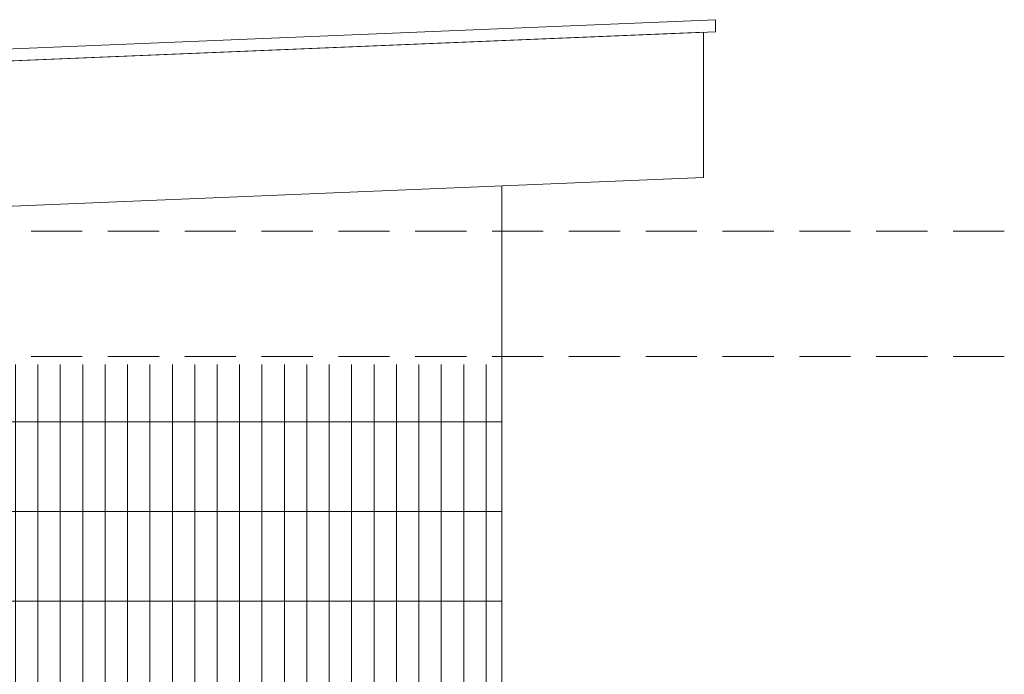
# Model space of a CAD drawing. Header units: millimetres. Extents: x 14400 to 93787, y -21104 to 39413.
# Tile 123 of 256: x 24893 to 25137, y 9916 to 10079. Entities that reach past the tile are written whole.
import ezdxf

# ---------------------------------------------------------------- set-up
doc = ezdxf.new("R2010")
doc.units = ezdxf.units.MM
doc.linetypes.add('HIDDEN', pattern=[9.525, 6.35, -3.175])
for name, color, linetype, lineweight in [('!MODUS_OPIS', 3, 'Continuous', 13), ('Hatch', 4, 'Continuous', 5), ('Widok', 1, 'Continuous', 15)]:
    doc.layers.add(name, color=color, linetype=linetype, lineweight=lineweight)

msp = doc.modelspace()

# ---------------------------------------------------------------- hatches: boundary and pattern name
at = {"layer": 'Hatch', "ltscale": 2, "true_color": 0xc7c7c7}
h = msp.add_hatch(dxfattribs=at)
h.set_pattern_fill('GRATE', color=9, scale=7, angle=90)
h.paths.add_polyline_path([(24866.08516, 9993.23322), (25012.58516, 9993.23322), (25012.58516, 9747.23322), (24548.33412, 9747.23322), (24548.33412, 9824.23322), (24866.08516, 9824.23322)])

# ---------------------------------------------------------------- linework, layer by layer
at = {"layer": '!MODUS_OPIS', "linetype": 'HIDDEN', "ltscale": 2}
for points in [[(25137.17444, 10026.23322), (24244.37684, 10026.23322)], [(25137.17444, 10026.23322), (24244.37684, 10026.23322)], [(25137.17444, 9995.23322), (24244.37684, 9995.23322)]]:
    msp.add_lwpolyline(points, dxfattribs=at)
at = {"layer": 'Widok', "ltscale": 2}
for points in [[(24499.58516, 10033.78741), (24591.11756, 10059.08589), (25065.58516, 10078.69199)], [(25065.58516, 10078.69199), (25065.58516, 10075.68943)], [(24499.58516, 10030.67493), (24591.58516, 10056.10265), (25065.58516, 10075.68943)], [(24502.58516, 10016.39424), (24502.58516, 10031.50409), (24591.58516, 10056.10265), (25062.58516, 10075.56546), (25062.58516, 10039.53474), (24502.58516, 10016.39424)], [(25012.58516, 9747.23322), (25012.58516, 10037.46862)]]:
    msp.add_lwpolyline(points, dxfattribs=at)

doc.saveas('drawing.dxf')
